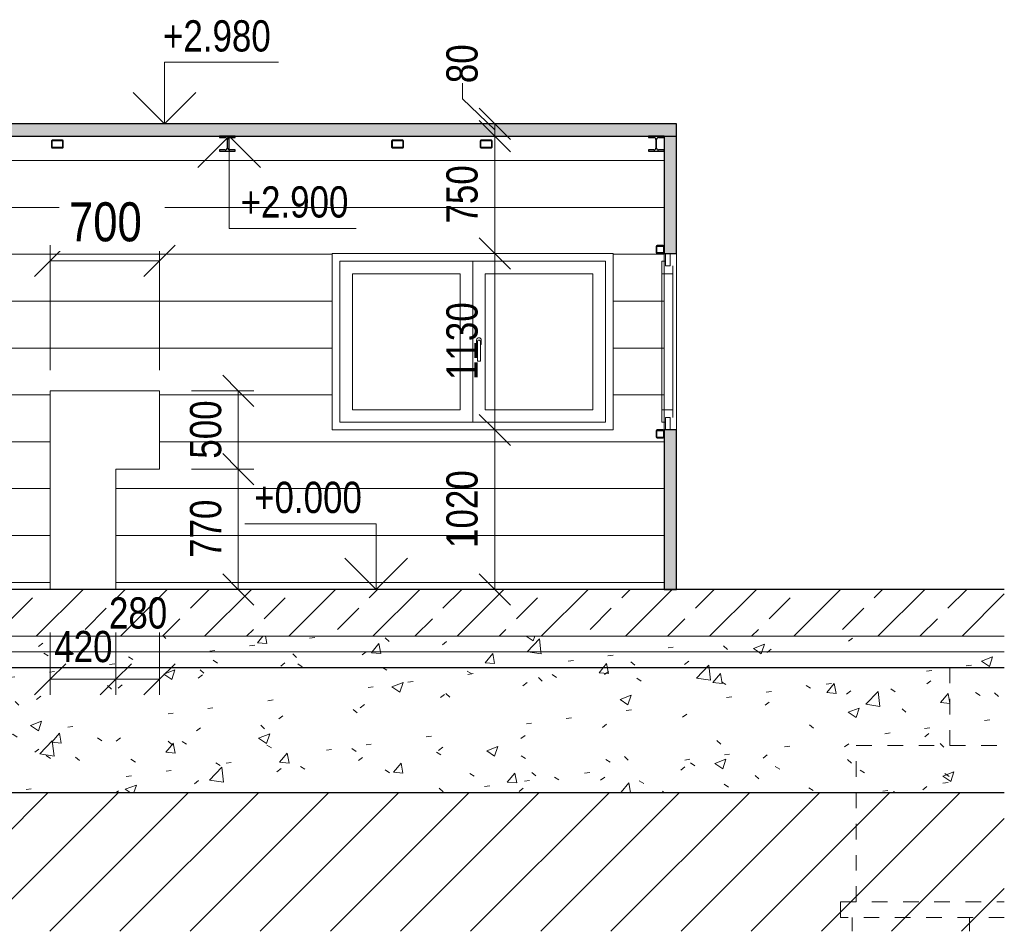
# Model space of a CAD drawing. Header units: millimetres. Extents: x 904 to 77457, y -21804 to 19735.
# Tile 13 of 13: x 71154 to 77457, y -2188 to 3646. Entities that reach past the tile are written whole.
import ezdxf

# ---------------------------------------------------------------- set-up
doc = ezdxf.new("R2010")
doc.units = ezdxf.units.MM
doc.linetypes.add('A_CARA_02_Čárkovaná', pattern=[200, 100, -100])
for name, color, linetype, lineweight in [('CA_KOTY', 3, 'Continuous', 9), ('CA_KOTY-100', 3, 'Continuous', 9), ('CA_OKNA25', 7, 'Continuous', 13), ('CA_PODLAHA', 1, 'Continuous', 25), ('CA_PODLAHA25', 7, 'Continuous', 13), ('CA_POHHRA25', 7, 'Continuous', 13), ('CA_REZY', 1, 'Continuous', 25), ('CA_SRAFY', 9, 'Continuous', 25), ('CA_ZAKLADY25', 7, 'Continuous', 13), ('CA_ZARIZPRED', 8, 'Continuous', 13), ('Vzor v řezu', 55, 'Continuous', 9)]:
    doc.layers.add(name, color=color, linetype=linetype, lineweight=lineweight)
doc.styles.add('Arial_1', font='arial.ttf', dxfattribs={"width": 0.8, "height": 200})
doc.styles.add('Arial_2', font='arial.ttf', dxfattribs={"width": 0.8, "height": 250})
doc.dimstyles.new('HP_Přímá_-_2_5_mm_Ariel', dxfattribs={"dimscale": 304.8, "dimtxt": 255.06485, "dimasz": 0.656168, "dimexe": 0.328084, "dimexo": 0.0625, "dimgap": 0.164042, "dimtad": 1, "dimdec": 0, "dimzin": 0, "dimdsep": 46, "dimtxsty": 'Arial_2', "dimblk1": 'OBLIQUE', "dimblk2": 'OBLIQUE', "dimsah": 1, "dimcen": 0.09, "dimazin": 0, "dimtfac": 1, "dimtdec": 4, "dimtix": 1, "dimtmove": 0, "dimatfit": 3, "dimfxl": 2.296588, "dimfxlon": 1, "dimtvp": 1, "dimtfill": 1, "dimtolj": 1, "dimtzin": 0, "dimarcsym": 2})
doc.dimstyles.new('HP_Přímá_-_2_mm_Ariel_1-100', dxfattribs={"dimscale": 304.8, "dimtxt": 204.05188, "dimasz": 0.656168, "dimexe": 0.328084, "dimexo": 0.0625, "dimgap": 0.164042, "dimtad": 1, "dimdec": 0, "dimzin": 0, "dimdsep": 46, "dimtxsty": 'Arial_1', "dimblk1": 'OBLIQUE', "dimblk2": 'OBLIQUE', "dimsah": 1, "dimcen": 0.09, "dimazin": 0, "dimtfac": 1, "dimtdec": 4, "dimtix": 1, "dimtmove": 0, "dimatfit": 3, "dimfxl": 0.984252, "dimfxlon": 1, "dimtvp": 1, "dimtolj": 1, "dimtzin": 0, "dimarcsym": 2})
doc.dimstyles.new('HP_Přímá_-_2_mm_Ariel_1-100_1', dxfattribs={"dimscale": 304.8, "dimtxt": 204.05188, "dimasz": 0.656168, "dimexe": 0.328084, "dimexo": 0.0625, "dimgap": 0.164042, "dimtad": 1, "dimdec": 0, "dimzin": 0, "dimdsep": 46, "dimtxsty": 'Arial_1', "dimblk1": 'OBLIQUE', "dimblk2": 'OBLIQUE', "dimsah": 1, "dimcen": 0.09, "dimazin": 0, "dimtfac": 1, "dimtdec": 4, "dimtix": 1, "dimtmove": 2, "dimatfit": 3, "dimfxl": 0.984252, "dimfxlon": 1, "dimtvp": 1, "dimtolj": 1, "dimtzin": 0, "dimarcsym": 2})
doc.dimstyles.new('HP_Přímá_-_2_mm_Ariel_1-100_2', dxfattribs={"dimscale": 304.8, "dimtxt": 204.05188, "dimasz": 0.656168, "dimexe": 0.328084, "dimexo": 0.0625, "dimgap": 0.164042, "dimtad": 1, "dimdec": 0, "dimzin": 0, "dimdsep": 46, "dimtxsty": 'Arial_1', "dimblk1": 'OBLIQUE', "dimblk2": 'OBLIQUE', "dimsah": 1, "dimcen": 0.09, "dimazin": 0, "dimtfac": 1, "dimtdec": 4, "dimtix": 1, "dimtmove": 1, "dimatfit": 3, "dimfxl": 0.984252, "dimfxlon": 1, "dimtvp": 1, "dimtolj": 1, "dimtzin": 0, "dimarcsym": 2})
pattern_1 = [(50, (73592.85, 6344.4), (728.737, -63.756), [76.2, -838.2]), (355, (73592.85, 6344.4), (-140.97, 764.23), [60.96, -670.56]), (100.451, (73653.6, 6339.1), (587.77, 700.467), [64.76, -712.36]), (46.184, (73592.85, 6547.6), (1084.32, -168.17), [114.3, -1257.3]), (96.636, (73683.2, 6533.6), (949.61, 989.71), [97.14, -1068.54]), (351.184, (73592.8, 6547.6), (949.62, 989.7), [91.44, -1005.84]), (21, (73694.45, 6496.8), (606.458, -409.06), [76.2, -838.2]), (326, (73694.45, 6496.8), (247.21, 736.75), [60.96, -670.56]), (71.451, (73745, 6462.7), (853.67, 327.685), [64.76, -712.36]), (37.5, (73592.85, 6344.4), (12.355, 338.22), [33.528, -628.904, 33.528, -647.192, -673.1]), (37.5, (73592.85, 6344.4), (12.355, 338.22), [-1343.152, 33.528, -639.572]), (7.5, (73592.85, 6344.4), (267.279, 400.722), [33.528, -354.584, 33.528, -613.664, -256.54]), (7.5, (73592.85, 6344.4), (267.279, 400.722), [-1035.304, 33.528, -223.012]), (327.5, (73366.28, 6344.4), (542.363, -22.915), [33.528, -220.472, 33.528, -1810.512]), (327.5, (73366.28, 6344.4), (542.363, -22.915), [-287.528, -758.952, 33.528, -1018.032]), (317.5, (73264.7, 6344.4), (592.517, 101.707), [33.528, -296.672, 33.528, -492.76, -746.76]), (317.5, (73264.7, 6344.4), (592.517, 101.707), [-856.49, 33.53, -713.23])]

# ---------------------------------------------------------------- blocks, each defined once
blk = doc.blocks.new('HP_Dvoukridle-Rovne - 1800x1130-2541306-Řez 14  -vestavek V3')
at = {"layer": 'CA_OKNA25', "lineweight": 9}
for p, q in [((-12555, 2100), (-11705, 2100)), ((-12555, 1070), (-12555, 2100)), ((-11705, 1070), (-11705, 2100)), ((-11705, 2100), (-10855, 2100)), ((-10855, 2100), (-10855, 1070)), ((-11785, 2020), (-12475, 2020)), ((-12475, 2020), (-12475, 1150)), ((-11785, 1150), (-11785, 2020)), ((-10935, 2020), (-11625, 2020)), ((-11625, 2020), (-11625, 1150)), ((-10935, 1150), (-10935, 2020)), ((-11680, 1595), (-11680, 1575)), ((-11675, 1585), (-11675, 1460)), ((-11655, 1460), (-11655, 1585)), ((-11650, 1575), (-11650, 1595)), ((-11675, 1460), (-11655, 1460)), ((-12475, 1150), (-11785, 1150)), ((-10935, 1150), (-11625, 1150)), ((-11705, 1070), (-12555, 1070)), ((-11705, 1070), (-10855, 1070))]:
    blk.add_line(p, q, dxfattribs=at)
for centre, start, end in [((-11665, 1595), 90, 180), ((-11665, 1595), 150, 180), ((-11665, 1595), 90, 135), ((-11665, 1595), 0, 90), ((-11665, 1595), 15, 90), ((-11665, 1575), 180, 225), ((-11665, 1575), 195, 225), ((-11665, 1575), 315, 0), ((-11665, 1575), 330, 0)]:
    blk.add_arc(centre, 15, start, end, dxfattribs=at)
blk.add_open_spline([(-11675, 1585), (-11675, 1585.9), (-11674.8, 1587.2), (-11674.3, 1588.8), (-11673.8, 1589.8), (-11673.3, 1590.6), (-11672.8, 1591.3), (-11672.2, 1591.9), (-11671.6, 1592.5), (-11670.9, 1593.1), (-11670, 1593.7), (-11668.8, 1594.3), (-11667.2, 1594.8), (-11665, 1595.1), (-11662.8, 1594.8), (-11661.2, 1594.3), (-11660, 1593.7), (-11659.1, 1593.1), (-11658.4, 1592.5), (-11657.8, 1591.9), (-11657, 1591.1), (-11656.4, 1590.2), (-11656, 1589.4), (-11655.7, 1588.6), (-11655.2, 1587.2), (-11655, 1585.9), (-11655, 1585)], degree=3, knots=[0, 0, 0, 0, 0.083333, 0.125, 0.166667, 0.1875, 0.208333, 0.25, 0.270833, 0.291667, 0.333333, 0.375, 0.416667, 0.5, 0.583333, 0.625, 0.666667, 0.708333, 0.729167, 0.75, 0.791667, 0.833333, 0.854167, 0.875, 0.916667, 1, 1, 1, 1], dxfattribs=at)
blk = doc.blocks.new('HP_Dvoukridle-Rovne - 1400x1130 2-2542889-Řez 14  -vestavek V3')
at = {"layer": 'CA_OKNA25'}
for p, q in [((-10470, 2150), (-10470, 2070)), ((-10440, 2070), (-10440, 2150)), ((-10493.3, 2100), (-10493.3, 1070)), ((-10470, 2100), (-10493.3, 2100)), ((-10493.3, 2020), (-10423.3, 2020)), ((-10470, 2070), (-10440, 2070)), ((-10423.3, 1100), (-10423.3, 2070)), ((-10493.3, 1150), (-10423.3, 1150)), ((-10470, 1100), (-10440, 1100)), ((-10470, 1100), (-10470, 1020)), ((-10440, 1100), (-10440, 1020)), ((-10470, 1070), (-10493.3, 1070))]:
    blk.add_line(p, q, dxfattribs=at)
blk = doc.blocks.new('ocelová kce final - 11542_003_OK-HALA_TaO-2_ET_AciS_2025-05-29_upr_dwg-2597525-Řez 14  -vestavek V3')
at = {"layer": 'CA_REZY'}
for p, q in [((-13225, 2900), (-13325, 2900)), ((-13325, 2900), (-13325, 2892)), ((-13225, 2892), (-13225, 2900)), ((-10480, 2900), (-10580, 2900)), ((-10580, 2900), (-10580, 2892)), ((-10480, 2892), (-10480, 2900)), ((-14401.5, 2869), (-14401.5, 2831)), ((-14397, 2831), (-14397, 2869)), ((-14335.1, 2875), (-14392.5, 2875)), ((-14392.5, 2872), (-14335.1, 2872)), ((-14330.6, 2869), (-14330.6, 2831)), ((-14326.1, 2831), (-14326.1, 2869)), ((-13325, 2892), (-13289.5, 2892)), ((-13277.5, 2880), (-13277.5, 2824)), ((-13272.5, 2824), (-13272.5, 2880)), ((-13260.5, 2892), (-13225, 2892)), ((-12223.9, 2869), (-12223.9, 2831)), ((-12219.4, 2831), (-12219.4, 2869)), ((-12157.5, 2875), (-12214.9, 2875)), ((-12214.9, 2872), (-12157.5, 2872)), ((-12153, 2869), (-12153, 2831)), ((-12148.5, 2831), (-12148.5, 2869)), ((-11656.5, 2869), (-11656.5, 2831)), ((-11652, 2831), (-11652, 2869)), ((-11590.1, 2875), (-11647.5, 2875)), ((-11647.5, 2872), (-11590.1, 2872)), ((-11585.6, 2869), (-11585.6, 2831)), ((-11581.1, 2831), (-11581.1, 2869)), ((-10580, 2892), (-10544.5, 2892)), ((-10532.5, 2880), (-10532.5, 2824)), ((-10527.5, 2824), (-10527.5, 2880)), ((-10515.5, 2892), (-10480, 2892)), ((-14335.1, 2828), (-14392.5, 2828)), ((-14392.5, 2825), (-14335.1, 2825)), ((-13289.5, 2812), (-13325, 2812)), ((-13325, 2812), (-13325, 2804)), ((-13325, 2804), (-13225, 2804)), ((-13225, 2812), (-13260.5, 2812)), ((-13225, 2804), (-13225, 2812)), ((-12157.5, 2828), (-12214.9, 2828)), ((-12214.9, 2825), (-12157.5, 2825)), ((-11590.1, 2828), (-11647.5, 2828)), ((-11647.5, 2825), (-11590.1, 2825)), ((-10544.5, 2812), (-10580, 2812)), ((-10580, 2812), (-10580, 2804)), ((-10580, 2804), (-10480, 2804)), ((-10480, 2812), (-10515.5, 2812)), ((-10480, 2804), (-10480, 2812)), ((-10530, 2194), (-10530, 2156)), ((-10527, 2156), (-10527, 2194)), ((-10486, 2200), (-10524, 2200)), ((-10524, 2197), (-10486, 2197)), ((-10486, 2153), (-10524, 2153)), ((-10524, 2150), (-10486, 2150)), ((-10483, 2194), (-10483, 2156)), ((-10480, 2156), (-10480, 2194)), ((-10530, 1014), (-10530, 976)), ((-10527, 976), (-10527, 1014)), ((-10486, 1020), (-10524, 1020)), ((-10524, 1017), (-10486, 1017)), ((-10483, 1014), (-10483, 976)), ((-10480, 976), (-10480, 1014)), ((-10486, 973), (-10524, 973)), ((-10524, 970), (-10486, 970)), ((-8301.9, 0), (-17501.3, 0)), ((-17501.3, -500), (-8301.9, -500))]:
    blk.add_line(p, q, dxfattribs=at)
at = {"layer": 'CA_REZY', "flags": 128}
for points in [[(-14392.5, 2875), (-14394.2, 2874.9), (-14395.9, 2874.5), (-14397.5, 2874), (-14398.9, 2873.2), (-14400, 2872.3), (-14400.8, 2871.3), (-14401.3, 2870.2), (-14401.5, 2869)], [(-14397, 2869), (-14396.9, 2869.6), (-14396.6, 2870.1), (-14396.2, 2870.7), (-14395.7, 2871.1), (-14395, 2871.5), (-14394.2, 2871.8), (-14393.3, 2871.9), (-14392.5, 2872)], [(-14326.1, 2869), (-14326.2, 2870.2), (-14326.8, 2871.3), (-14327.6, 2872.3), (-14328.7, 2873.2), (-14330.1, 2874), (-14331.7, 2874.5), (-14333.4, 2874.9), (-14335.1, 2875)], [(-14335.1, 2872), (-14334.2, 2871.9), (-14333.4, 2871.8), (-14332.6, 2871.5), (-14331.9, 2871.1), (-14331.4, 2870.7), (-14330.9, 2870.1), (-14330.7, 2869.6), (-14330.6, 2869)], [(-12214.9, 2875), (-12216.6, 2874.9), (-12218.3, 2874.5), (-12219.9, 2874), (-12221.3, 2873.2), (-12222.4, 2872.3), (-12223.2, 2871.3), (-12223.8, 2870.2), (-12223.9, 2869)], [(-12219.4, 2869), (-12219.3, 2869.6), (-12219.1, 2870.1), (-12218.6, 2870.7), (-12218.1, 2871.1), (-12217.4, 2871.5), (-12216.6, 2871.8), (-12215.8, 2871.9), (-12214.9, 2872)], [(-12148.5, 2869), (-12148.7, 2870.2), (-12149.2, 2871.3), (-12150, 2872.3), (-12151.1, 2873.2), (-12152.5, 2874), (-12154.1, 2874.5), (-12155.8, 2874.9), (-12157.5, 2875)], [(-12157.5, 2872), (-12156.7, 2871.9), (-12155.8, 2871.8), (-12155, 2871.5), (-12154.3, 2871.1), (-12153.8, 2870.7), (-12153.4, 2870.1), (-12153.1, 2869.6), (-12153, 2869)], [(-11647.5, 2875), (-11649.2, 2874.9), (-11650.9, 2874.5), (-11652.5, 2874), (-11653.9, 2873.2), (-11655, 2872.3), (-11655.8, 2871.3), (-11656.3, 2870.2), (-11656.5, 2869)], [(-11652, 2869), (-11651.9, 2869.6), (-11651.6, 2870.1), (-11651.2, 2870.7), (-11650.7, 2871.1), (-11650, 2871.5), (-11649.2, 2871.8), (-11648.3, 2871.9), (-11647.5, 2872)], [(-11581.1, 2869), (-11581.2, 2870.2), (-11581.8, 2871.3), (-11582.6, 2872.3), (-11583.7, 2873.2), (-11585.1, 2874), (-11586.7, 2874.5), (-11588.4, 2874.9), (-11590.1, 2875)], [(-11590.1, 2872), (-11589.2, 2871.9), (-11588.4, 2871.8), (-11587.6, 2871.5), (-11586.9, 2871.1), (-11586.4, 2870.7), (-11585.9, 2870.1), (-11585.7, 2869.6), (-11585.6, 2869)], [(-14401.5, 2831), (-14401.3, 2829.8), (-14400.8, 2828.7), (-14400, 2827.7), (-14398.9, 2826.8), (-14397.5, 2826), (-14395.9, 2825.5), (-14394.2, 2825.1), (-14392.5, 2825)], [(-14392.5, 2828), (-14393.3, 2828.1), (-14394.2, 2828.2), (-14395, 2828.5), (-14395.7, 2828.9), (-14396.2, 2829.3), (-14396.6, 2829.9), (-14396.9, 2830.4), (-14397, 2831)], [(-14330.6, 2831), (-14330.7, 2830.4), (-14330.9, 2829.9), (-14331.4, 2829.3), (-14331.9, 2828.9), (-14332.6, 2828.5), (-14333.4, 2828.2), (-14334.2, 2828.1), (-14335.1, 2828)], [(-14335.1, 2825), (-14333.4, 2825.1), (-14331.7, 2825.5), (-14330.1, 2826), (-14328.7, 2826.8), (-14327.6, 2827.7), (-14326.8, 2828.7), (-14326.2, 2829.8), (-14326.1, 2831)], [(-12223.9, 2831), (-12223.8, 2829.8), (-12223.2, 2828.7), (-12222.4, 2827.7), (-12221.3, 2826.8), (-12219.9, 2826), (-12218.3, 2825.5), (-12216.6, 2825.1), (-12214.9, 2825)], [(-12214.9, 2828), (-12215.8, 2828.1), (-12216.6, 2828.2), (-12217.4, 2828.5), (-12218.1, 2828.9), (-12218.6, 2829.3), (-12219.1, 2829.9), (-12219.3, 2830.4), (-12219.4, 2831)], [(-12153, 2831), (-12153.1, 2830.4), (-12153.4, 2829.9), (-12153.8, 2829.3), (-12154.3, 2828.9), (-12155, 2828.5), (-12155.8, 2828.2), (-12156.7, 2828.1), (-12157.5, 2828)], [(-12157.5, 2825), (-12155.8, 2825.1), (-12154.1, 2825.5), (-12152.5, 2826), (-12151.1, 2826.8), (-12150, 2827.7), (-12149.2, 2828.7), (-12148.7, 2829.8), (-12148.5, 2831)], [(-11656.5, 2831), (-11656.3, 2829.8), (-11655.8, 2828.7), (-11655, 2827.7), (-11653.9, 2826.8), (-11652.5, 2826), (-11650.9, 2825.5), (-11649.2, 2825.1), (-11647.5, 2825)], [(-11647.5, 2828), (-11648.3, 2828.1), (-11649.2, 2828.2), (-11650, 2828.5), (-11650.7, 2828.9), (-11651.2, 2829.3), (-11651.6, 2829.9), (-11651.9, 2830.4), (-11652, 2831)], [(-11585.6, 2831), (-11585.7, 2830.4), (-11585.9, 2829.9), (-11586.4, 2829.3), (-11586.9, 2828.9), (-11587.6, 2828.5), (-11588.4, 2828.2), (-11589.2, 2828.1), (-11590.1, 2828)], [(-11590.1, 2825), (-11588.4, 2825.1), (-11586.7, 2825.5), (-11585.1, 2826), (-11583.7, 2826.8), (-11582.6, 2827.7), (-11581.8, 2828.7), (-11581.2, 2829.8), (-11581.1, 2831)]]:
    blk.add_lwpolyline(points, dxfattribs=at)
at = {"layer": 'CA_REZY'}
for centre, radius, start, end in [((-13289.5, 2880), 12, 0, 90), ((-13260.5, 2880), 12, 90, 180), ((-10544.5, 2880), 12, 0, 90), ((-10515.5, 2880), 12, 90, 180), ((-13289.5, 2824), 12, 270, 0), ((-13260.5, 2824), 12, 180, 270), ((-10544.5, 2824), 12, 270, 0), ((-10515.5, 2824), 12, 180, 270), ((-10524, 2194), 6, 90, 180), ((-10524, 2156), 6, 180, 270), ((-10524, 2194), 3, 90, 180), ((-10524, 2156), 3, 180, 270), ((-10486, 2194), 6, 0, 90), ((-10486, 2194), 3, 0, 90), ((-10486, 2156), 3, 270, 0), ((-10486, 2156), 6, 270, 0), ((-10524, 1014), 6, 90, 180), ((-10524, 1014), 3, 90, 180), ((-10486, 1014), 6, 0, 90), ((-10486, 1014), 3, 0, 90), ((-10524, 976), 6, 180, 270), ((-10524, 976), 3, 180, 270), ((-10486, 976), 3, 270, 0), ((-10486, 976), 6, 270, 0)]:
    blk.add_arc(centre, radius, start, end, dxfattribs=at)
blk = doc.blocks.new('ocelová kce final - ocelová kce final-2597615-Řez 14  -vestavek V3')
blk.add_blockref('ocelová kce final - 11542_003_OK-HALA_TaO-2_ET_AciS_2025-05-29_upr_dwg-2597525-Řez 14  -vestavek V3', (0, 0))
blk = doc.blocks.new('DIMBLOCK49-Řez 14  -vestavek V3')
at = {"layer": 'CA_KOTY-100'}
for p, q in [((73987.5, 3239.6), (73987.5, 3139.6)), ((73987.5, 3139.6), (74194.5, 2940)), ((74194.5, 2980), (74094.5, 3080)), ((74194.5, 2900), (74094.5, 3000)), ((74194.5, 2980), (74094.5, 2980)), ((74194.5, 2980), (74194.5, 2900)), ((74194.5, 2980), (74294.5, 2880)), ((74194.5, 2980), (74494.5, 2980)), ((74194.5, 2900), (74094.5, 2900)), ((74194.5, 2900), (74294.5, 2800)), ((74194.5, 2900), (74494.5, 2900))]:
    blk.add_line(p, q, dxfattribs=at)
at = {"layer": 'CA_KOTY-100', "color": 0, "insert": (73884.8, 3239.6), "char_height": 200, "width": 293.835, "attachment_point": 1, "rotation": 90, "line_spacing_factor": 0.941778, "style": 'Arial_1'}
blk.add_mtext('80', dxfattribs=at)
blk = doc.blocks.new('_Oblique')
at = {"color": 0, "linetype": 'ByBlock', "lineweight": -2}
blk.add_line((-0.5, -0.5), (0.5, 0.5), dxfattribs=at)
blk = doc.blocks.new('DIMBLOCK50-Řez 14  -vestavek V3')
at = {"layer": 'CA_KOTY-100'}
for p, q in [((74194.5, 2900), (74094.5, 3000)), ((74194.5, 2900), (74094.5, 2900)), ((74194.5, 2900), (74194.5, 2150)), ((74194.5, 2900), (74294.5, 2800)), ((74194.5, 2900), (74494.5, 2900)), ((74194.5, 2150), (74094.5, 2250)), ((74194.5, 2150), (74094.5, 2150)), ((74194.5, 2150), (74294.5, 2050)), ((74194.5, 2150), (74494.5, 2150))]:
    blk.add_line(p, q, dxfattribs=at)
at = {"layer": 'CA_KOTY-100', "color": 0, "insert": (73884.8, 2341.4), "char_height": 200, "width": 440.752, "attachment_point": 1, "rotation": 90, "line_spacing_factor": 0.941778, "style": 'Arial_1'}
blk.add_mtext('750', dxfattribs=at)
blk = doc.blocks.new('DIMBLOCK51-Řez 14  -vestavek V3')
at = {"layer": 'CA_KOTY-100'}
for p, q in [((74194.5, 2150), (74094.5, 2250)), ((74194.5, 2150), (74094.5, 2150)), ((74194.5, 2150), (74194.5, 1020)), ((74194.5, 2150), (74294.5, 2050)), ((74194.5, 2150), (74494.5, 2150)), ((74194.5, 1020), (74094.5, 1120)), ((74194.5, 1020), (74094.5, 1020)), ((74194.5, 1020), (74294.5, 920)), ((74194.5, 1020), (74494.5, 1020))]:
    blk.add_line(p, q, dxfattribs=at)
at = {"layer": 'CA_KOTY-100', "color": 0, "insert": (73884.8, 1340.1), "char_height": 200, "width": 587.669, "attachment_point": 1, "rotation": 90, "line_spacing_factor": 0.941778, "style": 'Arial_1'}
blk.add_mtext('1130', dxfattribs=at)
blk = doc.blocks.new('DIMBLOCK52-Řez 14  -vestavek V3')
at = {"layer": 'CA_KOTY-100'}
for p, q in [((74194.5, 1020), (74094.5, 1120)), ((74194.5, 1020), (74094.5, 1020)), ((74194.5, 1020), (74194.5, 0)), ((74194.5, 1020), (74294.5, 920)), ((74194.5, 1020), (74494.5, 1020)), ((74194.5, 0), (74094.5, 100)), ((74194.5, 0), (74094.5, 0)), ((74194.5, 0), (74294.5, -100)), ((74194.5, 0), (74494.5, 0))]:
    blk.add_line(p, q, dxfattribs=at)
at = {"layer": 'CA_KOTY-100', "color": 0, "insert": (73884.8, 265.1), "char_height": 200, "width": 587.669, "attachment_point": 1, "rotation": 90, "line_spacing_factor": 0.941778, "style": 'Arial_1'}
blk.add_mtext('1020', dxfattribs=at)
blk = doc.blocks.new('DIMBLOCK53-Řez 14  -vestavek V3')
at = {"layer": 'CA_KOTY-100'}
for p, q in [((72553.1, 1270), (72453.1, 1370)), ((72553.1, 1270), (72253.1, 1270)), ((72553.1, 1270), (72553.1, 770)), ((72553.1, 1270), (72653.1, 1170)), ((72553.1, 1270), (72653.1, 1270)), ((72553.1, 770), (72453.1, 870)), ((72553.1, 770), (72253.1, 770)), ((72553.1, 770), (72653.1, 670)), ((72553.1, 770), (72653.1, 770))]:
    blk.add_line(p, q, dxfattribs=at)
at = {"layer": 'CA_KOTY-100', "color": 0, "insert": (72243.5, 836.4), "char_height": 200, "width": 440.752, "attachment_point": 1, "rotation": 90, "line_spacing_factor": 0.941778, "style": 'Arial_1'}
blk.add_mtext('500', dxfattribs=at)
blk = doc.blocks.new('DIMBLOCK54-Řez 14  -vestavek V3')
at = {"layer": 'CA_KOTY-100'}
for p, q in [((72553.1, 770), (72453.1, 870)), ((72553.1, 770), (72253.1, 770)), ((72553.1, 770), (72553.1, 0)), ((72553.1, 770), (72653.1, 670)), ((72553.1, 770), (72653.1, 770)), ((72553.1, 0), (72453.1, 100)), ((72553.1, 0), (72453.1, 0)), ((72553.1, 0), (72653.1, -100)), ((72553.1, 0), (72853.1, 0))]:
    blk.add_line(p, q, dxfattribs=at)
at = {"layer": 'CA_KOTY-100', "color": 0, "insert": (72243.5, 201.4), "char_height": 200, "width": 440.752, "attachment_point": 1, "rotation": 90, "line_spacing_factor": 0.941778, "style": 'Arial_1'}
blk.add_mtext('770', dxfattribs=at)
blk = doc.blocks.new('DIMBLOCK58-Řez 14  -vestavek V3')
at = {"layer": 'CA_KOTY-100'}
for p, q in [((71348.5, -575.5), (71348.5, -275.5)), ((71768.5, -575.5), (71768.5, -275.5)), ((71348.5, -575.5), (71448.5, -475.5)), ((71768.5, -575.5), (71868.5, -475.5)), ((71348.5, -575.5), (71248.5, -675.5)), ((71348.5, -575.5), (71768.5, -575.5)), ((71348.5, -575.5), (71348.5, -675.5)), ((71768.5, -575.5), (71668.5, -675.5)), ((71768.5, -575.5), (71768.5, -675.5))]:
    blk.add_line(p, q, dxfattribs=at)
at = {"layer": 'CA_KOTY-100', "color": 0, "insert": (71374.9, -265.8), "char_height": 200, "width": 440.752, "attachment_point": 1, "line_spacing_factor": 0.941778, "style": 'Arial_1'}
blk.add_mtext('420', dxfattribs=at)
blk = doc.blocks.new('DIMBLOCK59-Řez 14  -vestavek V3')
at = {"layer": 'CA_KOTY-100'}
for p, q in [((71768.5, -575.5), (71768.5, -275.5)), ((72048.5, -575.5), (72048.5, -275.5)), ((71768.5, -575.5), (71868.5, -475.5)), ((72048.5, -575.5), (72148.5, -475.5)), ((71768.5, -575.5), (71668.5, -675.5)), ((71768.5, -575.5), (72048.5, -575.5)), ((71768.5, -575.5), (71768.5, -675.5)), ((72048.5, -575.5), (71948.5, -675.5)), ((72048.5, -575.5), (72048.5, -675.5))]:
    blk.add_line(p, q, dxfattribs=at)
at = {"layer": 'CA_KOTY-100', "color": 0, "insert": (71724.9, -50.7), "char_height": 200, "width": 440.752, "attachment_point": 1, "line_spacing_factor": 0.941778, "style": 'Arial_1'}
blk.add_mtext('280', dxfattribs=at)
blk = doc.blocks.new('DIMBLOCK60-Řez 14  -vestavek V3')
at = {"layer": 'CA_KOTY-100'}
for p, q in [((71348.5, 2102.9), (71448.5, 2202.9)), ((71348.5, 2102.9), (71348.5, 2202.9)), ((72048.5, 2102.9), (72148.5, 2202.9)), ((72048.5, 2102.9), (72048.5, 2202.9)), ((71348.5, 2102.9), (71248.5, 2002.9)), ((71348.5, 2102.9), (72048.5, 2102.9)), ((71348.5, 2102.9), (71348.5, 1402.9)), ((72048.5, 2102.9), (71948.5, 2002.9)), ((72048.5, 2102.9), (72048.5, 1402.9))]:
    blk.add_line(p, q, dxfattribs=at)
at = {"layer": 'CA_KOTY-100', "color": 0, "insert": (71469, 2477.4), "char_height": 250, "width": 550.94, "attachment_point": 1, "line_spacing_factor": 0.941778, "style": 'Arial_2', "bg_fill": 3, "box_fill_scale": 1.25, "bg_fill_color": 256, "bg_fill_true_color": 13158600, "bg_fill_transparency": 0}
blk.add_mtext('700', dxfattribs=at)

msp = doc.modelspace()

# ---------------------------------------------------------------- hatches: boundary and pattern name
at = {"layer": 'CA_POHHRA25', "lineweight": 9}
h = msp.add_hatch(dxfattribs=at)
h.set_pattern_fill('FP_26', color=256, style=0, pattern_type=2)
h.set_pattern_definition([(0, (73592.85, 6344.4), (0, 300), [])])
h.paths.add_polyline_path([(75278.5, 0), (75277.6, 973.9), (75275.5, 971.2), (75272.5, 970), (75234.5, 970), (75229.8, 973), (75228.5, 976), (75228.5, 1014), (75231.5, 1018.8), (75234.5, 1020), (75274.6, 1019.1), (75276.8, 1018.2), (75278.5, 1014), (75278.5, 2156), (75275.5, 2151.2), (75272.5, 2150), (75232.4, 2150.9), (75230.3, 2151.8), (75228.5, 2156), (75228.5, 2194), (75231.5, 2198.8), (75234.5, 2200), (75274.6, 2199.1), (75276.8, 2198.2), (75278.5, 2194), (75278.5, 2804), (75178.5, 2804), (75178.5, 2812), (75214, 2812), (75222.5, 2815.5), (75226, 2824), (75225.5, 2881.3), (75222.5, 2888.5), (75214, 2892), (75178.5, 2892), (75178.5, 2900), (72533.5, 2900), (72533.5, 2892), (72498, 2892), (72489.5, 2888.5), (72486, 2880), (72486, 2824), (72489.5, 2815.5), (72498, 2812), (72533.5, 2812), (72533.5, 2804), (72433.5, 2804), (72433.5, 2812), (72469, 2812), (72477.5, 2815.5), (72481, 2824), (72481, 2880), (72477.5, 2888.5), (72469, 2892), (72433.5, 2892), (72433.5, 2900), (69788.5, 2900), (69788.5, 2892), (69753, 2892), (69744.3, 2887.9), (69741, 2880), (69741, 2824), (69744.5, 2815.5), (69753, 2812), (69788.5, 2812), (69788.5, 2804), (69688.5, 2804), (69689.4, 2196.1), (69691.5, 2198.8), (69694.5, 2200), (69732.5, 2200), (69736.8, 2198.2), (69738.5, 2194), (69737.6, 2153.9), (69735.5, 2151.2), (69732.5, 2150), (69694.5, 2150), (69690.3, 2151.8), (69688.5, 2153.9), (69689.4, 1016.1), (69691.5, 1018.8), (69694.5, 1020), (69732.5, 1020), (69737.3, 1017), (69738.5, 1014), (69737.6, 973.9), (69735.5, 971.2), (69732.5, 970), (69694.5, 970), (69689.8, 973), (69688.5, 973), (69688.5, 0), (71348.5, 0), (71348.5, 1270), (72048.5, 1270), (72048.5, 770), (71768.5, 770), (71768.5, 0), (75156.8, 0)])
h.paths.add_polyline_path([(75272.5, 973), (75274.6, 973.9), (75275.5, 976), (75274.6, 1016.1), (75272.5, 1017), (75232.4, 1016.1), (75231.5, 1014), (75232.4, 973.9), (75234.5, 973)])
h.paths.add_polyline_path([(69732.5, 973), (69734.6, 973.9), (69735.5, 976), (69734.6, 1016.1), (69732.5, 1017), (69692.4, 1016.1), (69691.5, 1014), (69692.4, 973.9), (69694.5, 973)])
h.paths.add_polyline_path([(74006.8, 1020), (73153.5, 1020), (73153.5, 2150), (74953.5, 2150), (74953.5, 1020), (74581.8, 1020)])
h.paths.add_polyline_path([(70557, 1020), (70058.5, 1020), (70058.5, 2150), (71058.5, 2150), (71058.5, 1020)])
h.paths.add_polyline_path([(75234.5, 2153), (75274.6, 2153.9), (75275.5, 2156), (75274.6, 2196.1), (75272.5, 2197), (75232.4, 2196.1), (75231.5, 2194), (75232.4, 2153.9)])
h.paths.add_polyline_path([(69694.5, 2153), (69734.6, 2153.9), (69735.5, 2156), (69734.6, 2196.1), (69732.5, 2197), (69692.4, 2196.1), (69691.5, 2194), (69692.4, 2153.9)])
h.paths.add_polyline_path([(75263.3, 2812), (75278.5, 2812), (75278.5, 2892), (75243, 2892), (75234.5, 2888.5), (75231, 2880), (75231, 2824), (75234.5, 2815.5), (75243, 2812)])
h.paths.add_polyline_path([(69705.8, 2812), (69724, 2812), (69732.5, 2815.5), (69736, 2824), (69736, 2880), (69732.5, 2888.5), (69724, 2892), (69688.5, 2892), (69688.5, 2812)])
h.paths.add_polyline_path([(71366.1, 2825), (71366.1, 2828), (71423.4, 2828), (71423.4, 2825)])
h.paths.add_polyline_path([(74111.1, 2825), (74111.1, 2828), (74168.4, 2828), (74168.4, 2825)])
h.paths.add_polyline_path([(73543.6, 2825), (73543.6, 2828), (73601, 2828), (73601, 2825)])
h.paths.add_polyline_path([(70856, 2825), (70798.6, 2825), (70798.6, 2828), (70856, 2828)])
h.paths.add_polyline_path([(74171.8, 2825.5), (74172.9, 2826.8), (74172.6, 2825.7), (74172.1, 2825.6)])
h.paths.add_polyline_path([(73536.1, 2827.7), (73536.1, 2829.1), (73537.2, 2828.7)])
h.paths.add_polyline_path([(73537.2, 2826.8), (73536.1, 2827.7), (73537.9, 2827.7)])
h.paths.add_polyline_path([(73538.6, 2826), (73537.2, 2826.8), (73538.9, 2826.8)])
h.paths.add_polyline_path([(73540.2, 2825.5), (73539.2, 2826.9), (73540.4, 2828)])
h.paths.add_polyline_path([(70791.1, 2827.7), (70791.1, 2829.1), (70791.5, 2828)])
h.paths.add_polyline_path([(70792.2, 2826.8), (70791.6, 2828), (70792.9, 2827.7)])
h.paths.add_polyline_path([(70793.6, 2826), (70792.2, 2826.8), (70793.9, 2826.8)])
h.paths.add_polyline_path([(70795.2, 2825.5), (70794.2, 2826.9), (70795.4, 2828)])
h.paths.add_polyline_path([(70859.4, 2825.5), (70860.5, 2826.8), (70860.1, 2825.7), (70859.7, 2825.6)])
h.paths.add_polyline_path([(74103.5, 2827.7), (74103.5, 2829.1), (74104.7, 2828.7)])
h.paths.add_polyline_path([(74104.7, 2826.8), (74103.5, 2827.7), (74105.3, 2827.7)])
h.paths.add_polyline_path([(74106, 2826), (74104.7, 2826.8), (74106.3, 2826.8)])
h.paths.add_polyline_path([(74107.6, 2825.5), (74106.6, 2826.9), (74107.8, 2828)])
h.paths.add_polyline_path([(71358.5, 2827.7), (71358.5, 2829.1), (71359.7, 2828.7)])
h.paths.add_polyline_path([(71359.7, 2826.8), (71358.5, 2827.7), (71360.3, 2827.7)])
h.paths.add_polyline_path([(71361, 2826), (71359.7, 2826.8), (71361.3, 2826.8)])
h.paths.add_polyline_path([(71362.6, 2825.5), (71361.6, 2826.9), (71362.8, 2828)])
h.paths.add_polyline_path([(71426.8, 2825.5), (71427.9, 2826.8), (71427.6, 2825.7), (71427.1, 2825.6)])
h.paths.add_polyline_path([(73604.4, 2825.5), (73605.5, 2826.8), (73605.1, 2825.7), (73604.7, 2825.6)])
h.paths.add_polyline_path([(71428.4, 2826), (71428.9, 2827.7), (71429.8, 2826.8)])
h.paths.add_polyline_path([(70861, 2826), (70861.4, 2827.7), (70862.4, 2826.8)])
h.paths.add_polyline_path([(74173.4, 2826), (74173.9, 2827.7), (74174.8, 2826.8)])
h.paths.add_polyline_path([(73606, 2826), (73606.4, 2827.7), (73607.4, 2826.8)])
h.paths.add_polyline_path([(74174.8, 2826.8), (74174.8, 2828.4), (74175.9, 2827.7)])
h.paths.add_polyline_path([(71429.8, 2826.8), (71429.8, 2828.4), (71430.9, 2827.7)])
h.paths.add_polyline_path([(70862.4, 2826.8), (70862.4, 2828.4), (70863.5, 2827.7)])
h.paths.add_polyline_path([(73607.4, 2826.8), (73607.4, 2828.4), (73608.5, 2827.7)])
h.paths.add_polyline_path([(70863.5, 2827.7), (70863.5, 2829.1), (70864.3, 2828.7)])
h.paths.add_polyline_path([(73608.5, 2827.7), (73608.5, 2829.1), (73609.3, 2828.7)])
h.paths.add_polyline_path([(71430.9, 2827.7), (71430.9, 2829.1), (71431.7, 2828.7)])
h.paths.add_polyline_path([(74175.9, 2827.7), (74175.9, 2829.1), (74176.7, 2828.7)])
h.paths.add_polyline_path([(74102.7, 2831), (74102, 2831), (74102.7, 2869), (74106.5, 2869), (74106.5, 2831)])
h.paths.add_polyline_path([(73534.6, 2831), (73535.3, 2869), (73539.1, 2869), (73539.1, 2831), (73535.3, 2831)])
h.paths.add_polyline_path([(70865, 2831), (70860.5, 2831), (70860.5, 2869), (70865, 2869)])
h.paths.add_polyline_path([(70789.6, 2831), (70790.3, 2869), (70794.1, 2869), (70794.1, 2831), (70790.3, 2831)])
h.paths.add_polyline_path([(73610, 2831), (73605.5, 2831), (73605.5, 2869), (73610, 2869)])
h.paths.add_polyline_path([(71357, 2831), (71357.7, 2869), (71361.5, 2869), (71361.5, 2831), (71357.7, 2831)])
h.paths.add_polyline_path([(74172.9, 2831), (74172.9, 2869), (74177.4, 2869), (74176.7, 2831)])
h.paths.add_polyline_path([(71432.4, 2831), (71427.9, 2831), (71427.9, 2869), (71432.4, 2869)])
h.paths.add_polyline_path([(73605.4, 2869.6), (73608.5, 2872.3), (73608.5, 2870.9), (73605.5, 2869.6)])
h.paths.add_polyline_path([(74172.8, 2869.6), (74176.2, 2872), (74175.9, 2870.9), (74172.9, 2869.6)])
h.paths.add_polyline_path([(74106, 2874), (74107.6, 2874.5), (74106.5, 2873.2), (74106.5, 2873.2)])
h.paths.add_polyline_path([(74104.7, 2873.2), (74106.3, 2873.2), (74105.6, 2872.3)])
h.paths.add_polyline_path([(74103.5, 2872.3), (74105.3, 2872.3), (74104.7, 2871.6)])
h.paths.add_polyline_path([(74106.6, 2869.6), (74102.7, 2871.3), (74103.5, 2872.3), (74106.5, 2869.7)])
h.paths.add_polyline_path([(71361, 2874), (71362.6, 2874.5), (71361.6, 2873.1), (71361.5, 2873.2)])
h.paths.add_polyline_path([(71359.7, 2873.2), (71361.3, 2873.2), (71360.6, 2872.3)])
h.paths.add_polyline_path([(71358.5, 2872.3), (71360.3, 2872.3), (71359.7, 2871.6), (71359, 2872)])
h.paths.add_polyline_path([(71361.6, 2869.6), (71358.3, 2872), (71358.9, 2872), (71361.5, 2869.7)])
h.paths.add_polyline_path([(70860.4, 2869.6), (70863.5, 2872.3), (70863.5, 2870.9), (70860.5, 2869.6)])
h.paths.add_polyline_path([(70793.6, 2874), (70795.2, 2874.5), (70794.2, 2873.1), (70794.1, 2873.2)])
h.paths.add_polyline_path([(70792.2, 2873.2), (70793.9, 2873.2), (70793.2, 2872.3)])
h.paths.add_polyline_path([(70791.1, 2872.3), (70792.9, 2872.3), (70792.2, 2871.6), (70791.6, 2872)])
h.paths.add_polyline_path([(70794.2, 2869.6), (70790.8, 2872), (70791.5, 2872), (70794.1, 2869.7)])
h.paths.add_polyline_path([(73538.6, 2874), (73540.2, 2874.5), (73539.2, 2873.1), (73539.1, 2873.2)])
h.paths.add_polyline_path([(73537.2, 2873.2), (73538.9, 2873.2), (73538.2, 2872.3)])
h.paths.add_polyline_path([(73536.1, 2872.3), (73537.9, 2872.3), (73537.2, 2871.6), (73536.6, 2872)])
h.paths.add_polyline_path([(73539.2, 2869.6), (73535.8, 2872), (73536.5, 2872), (73539.1, 2869.7)])
h.paths.add_polyline_path([(71427.8, 2869.6), (71430.9, 2872.3), (71430.9, 2870.9), (71427.9, 2869.6)])
h.paths.add_polyline_path([(70860.1, 2870.1), (70862.4, 2873.2), (70863.5, 2872.3), (70860.4, 2870.3)])
h.paths.add_polyline_path([(74172.6, 2870.1), (74174.8, 2873.2), (74175.4, 2872), (74172.8, 2870.3)])
h.paths.add_polyline_path([(73605.1, 2870.1), (73607.4, 2873.2), (73608.5, 2872.3), (73605.4, 2870.3)])
h.paths.add_polyline_path([(71427.6, 2870.1), (71429.8, 2873.2), (71430.9, 2872.3), (71427.8, 2870.3)])
h.paths.add_polyline_path([(73604.7, 2870.7), (73606, 2874), (73607.4, 2873.2), (73605.1, 2871.1)])
h.paths.add_polyline_path([(74172.1, 2870.7), (74173.4, 2874), (74174.8, 2873.2), (74172.6, 2871.1)])
h.paths.add_polyline_path([(71427.1, 2870.7), (71428.4, 2874), (71429.8, 2873.2), (71427.6, 2871.1)])
h.paths.add_polyline_path([(70859.7, 2870.7), (70861, 2874), (70862.4, 2873.2), (70860.1, 2871.1)])
h.paths.add_polyline_path([(70859.2, 2871.1), (70860.5, 2874.2), (70860.4, 2873.1), (70859.7, 2872)])
h.paths.add_polyline_path([(74171.6, 2871.1), (74172.8, 2874.2), (74172.8, 2873.1), (74172.1, 2872)])
h.paths.add_polyline_path([(71426.6, 2871.1), (71427.9, 2874.2), (71427.8, 2873.1), (71427.1, 2872)])
h.paths.add_polyline_path([(73604.2, 2871.1), (73605.5, 2874.2), (73605.4, 2873.1), (73604.7, 2872)])
h.paths.add_polyline_path([(71366.1, 2872), (71366.1, 2875), (71423.4, 2875), (71423.4, 2872)])
h.paths.add_polyline_path([(73601, 2872), (73543.6, 2872), (73543.6, 2875), (73601, 2875)])
h.paths.add_polyline_path([(70798.6, 2872), (70798.6, 2875), (70856, 2875), (70856, 2872)])
h.paths.add_polyline_path([(74111.1, 2872), (74111.1, 2875), (74168.4, 2875), (74168.4, 2872)])
at = {"layer": 'CA_SRAFY', "lineweight": 9}
h = msp.add_hatch(dxfattribs=at)
h.set_pattern_fill('FP_27', color=256, angle=-113.578, style=0, pattern_type=2)
h.set_pattern_definition([(246.422, (72410.47, 2968.96), (-0.0002, -220.727), [38.113, -20.106, 100.311, -20.106, -62.196]), (246.422, (72410.47, 2968.96), (-0.0002, -220.727), [-178.636, 38.113, -24.083]), (293.578, (72468.265, 2968.96), (96.332, 0.0005), [38.113, -20.106, 100.311, -20.106, -62.196]), (293.578, (72468.265, 2968.96), (96.332, 0.0005), [-178.636, 38.113, -24.083]), (180, (72468.27, 2968.96), (9e-13, -220.726), [57.799, -38.532]), (180, (72420.1, 2770.3), (9e-13, -220.726), [57.799, -38.532]), (270, (72483.51, 2934.03), (96.334, 4e-13), [18.426, -202.3]), (270, (72435.34, 2823.67), (96.334, 4e-13), [18.426, -202.3]), (270, (72395.22, 2934.03), (96.334, 4e-13), [18.426, -202.3]), (270, (72347.05, 2823.67), (96.334, 4e-13), [18.426, -202.3])])
h.paths.add_polyline_path([(75358.5, 2900), (75358.5, 2980), (69608.5, 2980), (69608.5, 2900), (75156.8, 2900)])
h = msp.add_hatch(dxfattribs=at)
h.set_pattern_fill('FP_25', color=256, angle=-18.43, style=0, pattern_type=2)
h.set_pattern_definition([(71.57, (75283.591, 1444.92), (-0.00319, 40.64254), [6.096, -283.058, 32.106, 0]), (288.43, (75283.591, 1455.08), (0.00319, 40.64254), [6.096, -283.058, 31.648, 0]), (18.43, (75283.591, 1444.92), (-101.60858, -20.31297), [96.368, -224.892]), (341.57, (75283.591, 1455.08), (101.60858, -20.31297), [96.368, -224.892])])
h.paths.add_polyline_path([(75358.5, 0), (75358.5, 1020), (75278.5, 1020), (75278.5, 0)])
h.paths.add_polyline_path([(75358.5, 2150), (75358.5, 2900), (75278.5, 2900), (75278.5, 2150)])
h = msp.add_hatch(dxfattribs=at)
h.set_pattern_fill('FP_22', color=256, style=0, pattern_type=2)
h.set_pattern_definition([(45, (73592.85, 6344.4), (-269.408, 269.408), []), (45, (73862.25, 6344.4), (-269.408, 269.408), [190.5, -95.25])])
h.paths.add_polyline_path([(75156.8, -300), (77456.6, -300), (77456.6, 0), (68257.2, 0), (68257.2, -300), (72856.9, -300)])
h = msp.add_hatch(dxfattribs=at)
h.set_pattern_fill('FP_21', color=256, style=0, pattern_type=2)
h.set_pattern_definition(pattern_1)
h.paths.add_polyline_path([(68257.2, -400), (77456.6, -400), (77456.6, -300), (68257.2, -300)])
h = msp.add_hatch(dxfattribs=at)
h.set_pattern_fill('FP_21', color=256, style=0, pattern_type=2)
h.set_pattern_definition(pattern_1)
h.paths.add_polyline_path([(77384.8, -1300), (77456.6, -1300), (77456.6, -400), (68257.2, -400), (68257.2, -1300), (77312.9, -1300)])
at = {"layer": 'Vzor v řezu'}
h = msp.add_hatch(dxfattribs=at)
h.set_pattern_fill('FP_23', color=256, style=0, pattern_type=2)
h.set_pattern_definition([(45, (73592.85, 6344.4), (-224.506, 224.506), [])])
h.paths.add_polyline_path([(72856.9, -2188.3), (77456.6, -2188.3), (77456.6, -1300), (68257.2, -1300), (68257.2, -2188.3)])

# ---------------------------------------------------------------- linework, layer by layer
at = {"layer": 'CA_KOTY'}
for p, q in [((72080.9, 3373.3), (72810.7, 3373.3)), ((72080.9, 2980), (72080.9, 3373.3)), ((72080.9, 2980), (71880.9, 3180)), ((72080.9, 2980), (72280.9, 3180)), ((72494.1, 2900), (72294.1, 2700)), ((72494.1, 2900), (72694.1, 2700)), ((72494.1, 2900), (72494.1, 2310.5)), ((72494.1, 2310.5), (73307.6, 2310.5)), ((73435.2, 419.9), (72594, 419.9)), ((73435.2, 0), (73435.2, 419.9)), ((73435.2, 0), (73235.2, 200)), ((73435.2, 0), (73635.2, 200))]:
    msp.add_line(p, q, dxfattribs=at)
at = {"layer": 'CA_PODLAHA'}
for p, q in [((75358.5, 2980), (69608.5, 2980)), ((75358.5, 2900), (75358.5, 2980)), ((69608.5, 2900), (75358.5, 2900)), ((77456.6, 0), (68257.2, 0)), ((68257.2, -1300), (77456.6, -1300))]:
    msp.add_line(p, q, dxfattribs=at)
at = {"layer": 'CA_PODLAHA25'}
for p, q in [((77456.6, -300), (68257.2, -300)), ((77456.6, -400), (68257.2, -400))]:
    msp.add_line(p, q, dxfattribs=at)
at = {"layer": 'CA_POHHRA25'}
for p, q in [((73153.5, 1020), (73153.5, 2150)), ((73153.5, 2150), (74953.5, 2150)), ((74953.5, 2150), (74953.5, 1020)), ((75278.5, 1020), (75278.5, 2150)), ((75358.5, 2150), (75358.5, 1020)), ((71348.5, 0), (71348.5, 1270)), ((71348.5, 1270), (72048.5, 1270)), ((72048.5, 1270), (72048.5, 770)), ((74953.5, 1020), (73153.5, 1020)), ((72048.5, 770), (71768.5, 770)), ((71768.5, 770), (71768.5, 0))]:
    msp.add_line(p, q, dxfattribs=at)
at = {"layer": 'CA_REZY'}
for p, q in [((75278.5, 2900), (75278.5, 2150)), ((75358.5, 2150), (75358.5, 2900)), ((75278.5, 2150), (75358.5, 2150)), ((75358.5, 1020), (75278.5, 1020)), ((75278.5, 1020), (75278.5, 0)), ((75358.5, 0), (75358.5, 1020)), ((75278.5, 0), (75358.5, 0))]:
    msp.add_line(p, q, dxfattribs=at)
at = {"layer": 'CA_ZAKLADY25', "linetype": 'A_CARA_02_Čárkovaná', "lineweight": 9}
for p, q in [((77108.6, -1000), (77108.6, -500)), ((76508.6, -1000), (77456.6, -1000)), ((76508.6, -2000), (76508.6, -1000)), ((76408.6, -2000), (77456.6, -2000)), ((76408.6, -2100), (76408.6, -2000)), ((77456.6, -2100), (76408.6, -2100)), ((76483.6, -2100), (76483.6, -2188.3)), ((77233.6, -2188.3), (77233.6, -2100))]:
    msp.add_line(p, q, dxfattribs=at)

# ---------------------------------------------------------------- block references
at = {"layer": 'CA_OKNA25'}
msp.add_blockref('HP_Dvoukridle-Rovne - 1400x1130 2-2542889-Řez 14  -vestavek V3', (85758.5, 0), dxfattribs=at)
at = {"layer": 'CA_OKNA25', "lineweight": 9}
msp.add_blockref('HP_Dvoukridle-Rovne - 1800x1130-2541306-Řez 14  -vestavek V3', (85758.5, 0), dxfattribs=at)
at = {"layer": 'CA_ZARIZPRED'}
msp.add_blockref('ocelová kce final - ocelová kce final-2597615-Řez 14  -vestavek V3', (85758.5, 0), dxfattribs=at)

# ---------------------------------------------------------------- texts
at = {"layer": 'CA_KOTY', "char_height": 200, "width": 815.357, "attachment_point": 1, "line_spacing_factor": 0.941778, "style": 'Arial_1'}
for s, insert in [('+2.980', (72070.9, 3642.3)), ('+2.900', (72567.9, 2579.6)), ('+0.000', (72654.3, 688.9))]:
    msp.add_mtext(s, dxfattribs=dict(at, insert=insert))

# ---------------------------------------------------------------- dimensions: what is measured, and where the dimension line sits
at = {"layer": 'CA_KOTY'}
dim = msp.add_linear_dim(base=(74194.5, 2900), p1=(74494.5, 2980), p2=(74494.5, 2900), angle=90, dimstyle='HP_Přímá_-_2_mm_Ariel_1-100_2', override={"dimpost": '<>', "dimfxl": 80}, dxfattribs=at)
dim.commit()
dim.dimension.update_dxf_attribs({"geometry": 'DIMBLOCK49-Řez 14  -vestavek V3', "text_midpoint": (74018.2, 3386.5), "dimtype": 160, "text_rotation": 90})
for base, p1, p2, override, picture, middle in [((74194.5, 2150), (74494.5, 2900), (74494.5, 2150), {"dimpost": '<>', "dimfxl": 750}, 'DIMBLOCK50-Řez 14  -vestavek V3', (74042.4, 2525)), ((74194.5, 1020), (74494.5, 2150), (74494.5, 1020), {"dimpost": '<>', "dimfxl": 1130}, 'DIMBLOCK51-Řez 14  -vestavek V3', (74042.3, 1585)), ((72553.1, 770), (72253.1, 1270), (72253.1, 770), {"dimpost": '<>', "dimfxl": 500}, 'DIMBLOCK53-Řez 14  -vestavek V3', (72401, 1020)), ((74194.5, 0), (74494.5, 1020), (74494.5, 0), {"dimpost": '<>', "dimfxl": 1020}, 'DIMBLOCK52-Řez 14  -vestavek V3', (74042.4, 510)), ((72553.1, 0), (72253.1, 770), (72853.1, 0), {"dimpost": '<>', "dimfxl": 976.16674}, 'DIMBLOCK54-Řez 14  -vestavek V3', (72401, 385))]:
    dim = msp.add_linear_dim(base=base, p1=p1, p2=p2, angle=90, dimstyle='HP_Přímá_-_2_mm_Ariel_1-100', override=override, dxfattribs=at)
    dim.commit()
    dim.dimension.update_dxf_attribs({"geometry": picture, "text_midpoint": middle})
dim = msp.add_linear_dim(base=(72048.5, -575.5), p1=(71768.5, -275.5), p2=(72048.5, -275.5), dimstyle='HP_Přímá_-_2_mm_Ariel_1-100_1', override={"dimpost": '<>', "dimfxl": 280}, dxfattribs=at)
dim.commit()
dim.dimension.update_dxf_attribs({"geometry": 'DIMBLOCK59-Řez 14  -vestavek V3', "text_midpoint": (71945.2, -184), "dimtype": 160})
dim = msp.add_linear_dim(base=(71768.5, -575.5), p1=(71348.5, -275.5), p2=(71768.5, -275.5), dimstyle='HP_Přímá_-_2_mm_Ariel_1-100', override={"dimpost": '<>', "dimfxl": 420}, dxfattribs=at)
dim.commit()
dim.dimension.update_dxf_attribs({"geometry": 'DIMBLOCK58-Řez 14  -vestavek V3', "text_midpoint": (71558.5, -423.4)})

# ---------------------------------------------------------------- next in the draw order: dimensions: what is measured, and where the dimension line sits
dim = msp.add_linear_dim(base=(72048.5, 2102.9), p1=(71348.5, 1402.9), p2=(72048.5, 1402.9), dimstyle='HP_Přímá_-_2_5_mm_Ariel', override={"dimpost": '<>', "dimfxl": 700}, dxfattribs=at)
dim.commit()
dim.dimension.update_dxf_attribs({"geometry": 'DIMBLOCK60-Řez 14  -vestavek V3', "text_midpoint": (71698.5, 2280.5)})

doc.saveas('drawing.dxf')
